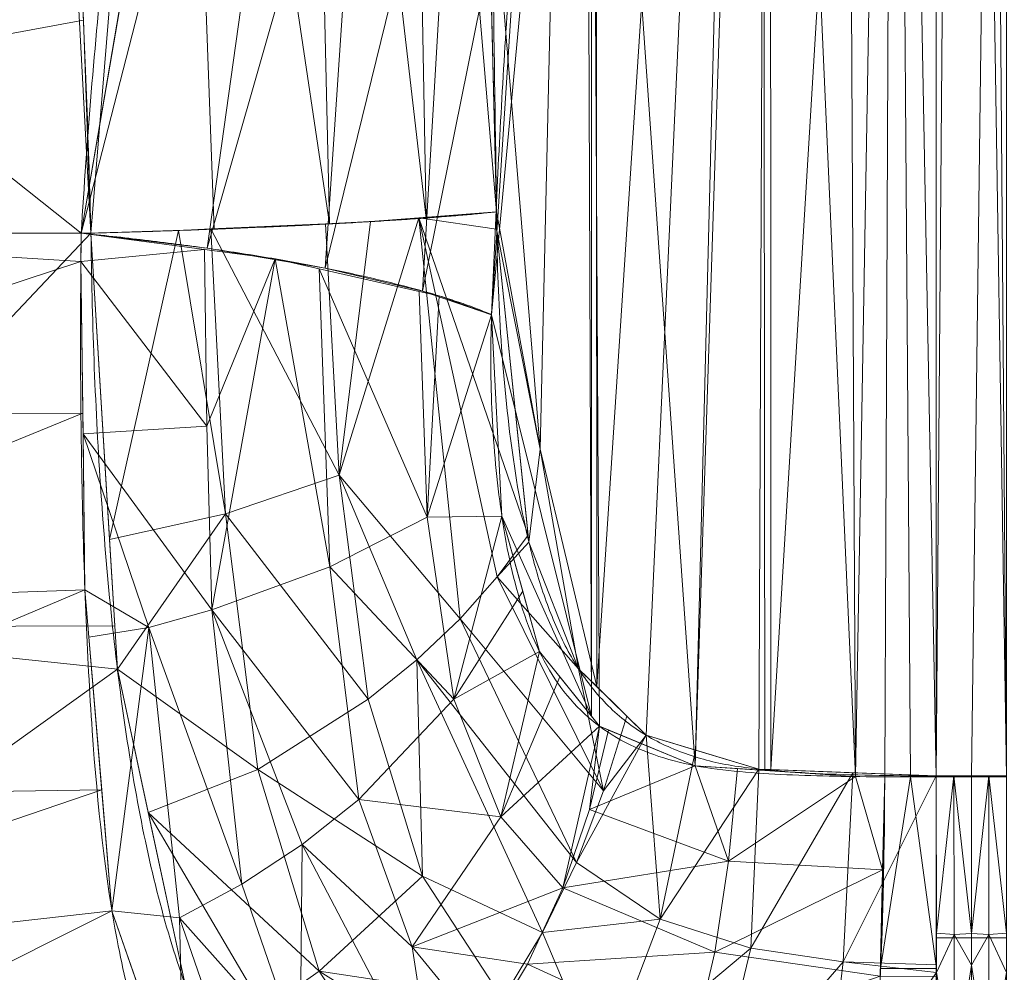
# Model space of a CAD drawing. Header units: millimetres. Extents: x -71 to 71, y -145 to 145.
# Tile 26 of 256: x -5.42 to 0.19, y -122.29 to -116.87. Entities that reach past the tile are written whole.
import ezdxf

# ---------------------------------------------------------------- set-up
doc = ezdxf.new("R2010")
doc.units = ezdxf.units.MM
doc.layers.add('1', color=7, linetype='CONTINUOUS')

msp = doc.modelspace()

# ---------------------------------------------------------------- linework, layer by layer
at = {"layer": '1', "color": 163, "linetype": 'Continuous', "lineweight": 13}
for p, q in [((-0.2, -121.1755, -42.334), (-0.2, -105.6243, -42.334)), ((-0.2, -108.4513, 42.6292), (-0.2, -121.1814, 42.6292))]:
    msp.add_line(p, q, dxfattribs=at)
at = {"layer": '1', "color": 163, "linetype": 'Continuous', "lineweight": 13, "extrusion": (0.99448, -0.001523, 0.104916)}
msp.add_arc((-121.1821, 45.4109, 4.1644), 3, 181.0054, 270.0092, dxfattribs=at)
at = {"layer": '1', "color": 163, "linetype": 'Continuous', "lineweight": 13, "extrusion": (1, 0.000175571, 0)}
msp.add_arc((-121.1754, -45.334, -0.2213), 3, 90, 177.5957, dxfattribs=at)
at = {"layer": '1', "color": 163, "linetype": 'Continuous', "lineweight": 13, "extrusion": (1, 7.65076e-05, 1.06176e-18)}
msp.add_arc((-121.1814, 45.6292, -0.2093), 3, 181, 270, dxfattribs=at)
at = {"layer": '1', "color": 163, "linetype": 'Continuous', "lineweight": 13}
for points in [[(-2.7039, -117.9643, -40.7871), (-2.7132, -117.0817, -40.7685), (-2.7488, -115.2436, -40.6974), (-2.8396, -112.2679, -40.4826), (-2.9412, -109.0736, -40.1503), (-2.9879, -106.7984, -39.8457), (-2.9965, -105.6243, -39.6734)], [(-0.4938, -121.181, 42.6137), (-0.3962, -121.1813, 42.624), (-0.2981, -121.1814, 42.6292), (-0.2, -121.1814, 42.6292)], [(0, -121.1755, -42.334), (-0.0667, -121.1755, -42.334), (-0.1333, -121.1755, -42.334), (-0.2, -121.1755, -42.334)], [(0, -124.1728, -45.2077), (0, -124.1655, -45.0349), (0, -124.1196, -44.6776), (0, -123.9461, -44.1349), (0, -123.6586, -43.6152), (0, -123.2658, -43.1538), (0, -122.7883, -42.7807), (0, -122.2569, -42.5154), (0, -121.7074, -42.3648), (0, -121.3485, -42.334), (0, -121.1755, -42.334)], [(0, -121.1755, -42.334), (0.0667, -121.1755, -42.334), (0.1333, -121.1755, -42.334), (0.2, -121.1755, -42.334)]]:
    msp.add_open_spline(points, degree=3, dxfattribs=at)
for points, knots in [([(-5.6218, -106.4851, -36.9729), (-5.6126, -106.9574, -37.1168), (-5.5804, -107.9045, -37.3954), (-5.507, -109.3333, -37.7808), (-5.4218, -110.7711, -38.1286), (-5.3255, -112.2174, -38.4356), (-5.2288, -113.6725, -38.6979), (-5.1408, -115.1363, -38.9103), (-5.0765, -116.3624, -39.0419), (-5.034, -117.3464, -39.1176), (-5.0178, -117.8392, -39.1449), (-5.0117, -118.0858, -39.1557)], [0, 0, 0, 0, 0.125, 0.25, 0.375, 0.5, 0.625, 0.75, 0.875, 0.9375, 1, 1, 1, 1]), ([(-5.0668, -118.0858, 39.3702), (-5.0506, -117.8172, 39.4146), (-5.0126, -117.2822, 39.5137), (-4.9135, -116.2208, 39.7457), (-4.7447, -114.9109, 40.0866), (-4.4578, -113.368, 40.5538), (-4.0628, -111.8627, 41.0621), (-3.6189, -110.6504, 41.506), (-3.1638, -109.7237, 41.8624), (-2.7598, -109.0626, 42.1242), (-2.2834, -108.4424, 42.3761), (-1.8049, -107.9922, 42.5634), (-1.3579, -107.7004, 42.6871), (-0.9914, -107.532, 42.7597), (-0.5962, -107.4283, 42.8057), (-0.3233, -107.4071, 42.8162), (-0.187, -107.4089, 42.8161)], [0, 0, 0, 0, 0.0625, 0.125, 0.25, 0.375, 0.5, 0.625, 0.6875, 0.75, 0.8125, 0.875, 0.90625, 0.9375, 0.96875, 1, 1, 1, 1]), ([(-0.2, -108.4513, 42.6292), (-0.2284, -108.4506, 42.6292), (-0.2854, -108.4534, 42.6283), (-0.3973, -108.4749, 42.6232), (-0.582, -108.5518, 42.6062), (-0.8002, -108.7357, 42.5672), (-1.0091, -109.0002, 42.5124), (-1.2378, -109.3873, 42.4336), (-1.4208, -109.796, 42.3521), (-1.5741, -110.2168, 42.2699), (-1.7122, -110.6428, 42.1876), (-1.8623, -111.1818, 42.0855), (-2.0645, -112.0546, 41.9252), (-2.2598, -113.1597, 41.7329), (-2.4405, -114.4953, 41.5153), (-2.5746, -115.8397, 41.3178), (-2.6705, -117.1915, 41.1509), (-2.7135, -118.0965, 41.0636), (-2.7309, -118.5498, 41.0269)], [0, 0, 0, 0, 0.007812, 0.015625, 0.03125, 0.0625, 0.09375, 0.125, 0.1875, 0.21875, 0.25, 0.3125, 0.375, 0.5, 0.625, 0.75, 0.875, 1, 1, 1, 1]), ([(-0.2, -121.1755, -42.334), (-0.3088, -121.1755, -42.334), (-0.5263, -121.1741, -42.3213), (-0.8481, -121.1651, -42.2645), (-1.1606, -121.1456, -42.1708), (-1.4591, -121.1075, -42.042), (-1.7325, -121.0178, -41.8836), (-1.9713, -120.8769, -41.7088), (-2.1662, -120.6812, -41.5325), (-2.318, -120.4404, -41.369), (-2.4312, -120.168, -41.2284), (-2.5442, -119.7778, -41.0693), (-2.6314, -119.259, -40.9249), (-2.6882, -118.6165, -40.8197), (-2.7016, -118.1817, -40.7917), (-2.7039, -117.9643, -40.7871)], [0, 0, 0, 0, 0.0625, 0.125, 0.1875, 0.25, 0.3125, 0.375, 0.4375, 0.5, 0.5625, 0.625, 0.75, 0.875, 1, 1, 1, 1]), ([(-5.0117, -118.0858, -39.1557), (-6.1973, -118.0859, -39.0062), (-8.5552, -118.0853, -38.6014), (-12.0239, -118.0826, -37.6814), (-15.3969, -118.0789, -36.4564), (-19.7321, -118.0751, -34.431), (-23.7702, -118.0753, -31.8388), (-26.9659, -118.0794, -29.1341), (-28.6849, -118.0829, -27.4728), (-29.9181, -118.086, -26.1712), (-31.0908, -118.0861, -24.8149), (-32.568, -118.0864, -22.9353), (-34.2471, -118.0868, -20.4603), (-35.9013, -118.0864, -17.4446), (-36.8616, -118.0861, -15.2538), (-37.3955, -118.0859, -13.8586), (-37.6496, -118.0873, -13.1563), (-38.0293, -118.0923, -12.0231), (-38.4534, -118.0984, -10.5904), (-38.8094, -118.0929, -9.1392), (-39.0544, -118.0877, -7.9695), (-39.1916, -118.086, -7.2353), (-39.4417, -118.086, -5.7626), (-39.7389, -118.0861, -3.3894), (-39.8888, -118.0851, 0.0462), (-39.7607, -118.0884, 3.0338), (-39.5138, -118.0952, 5.299), (-39.3357, -118.0936, 6.4808), (-39.2137, -118.0892, 7.1798), (-39.086, -118.0832, 7.8777), (-38.8423, -118.0797, 9.0478), (-38.429, -118.0832, 10.6772), (-37.9078, -118.0855, 12.3928), (-37.1087, -118.0862, 14.646), (-35.9171, -118.0868, 17.3889), (-34.1932, -118.0882, 20.5366), (-32.1919, -118.087, 23.5154), (-29.9311, -118.0861, 26.3025), (-27.429, -118.0852, 28.875), (-23.7988, -118.0832, 31.992), (-19.7729, -118.0819, 34.6043), (-15.4451, -118.0828, 36.6454), (-12.0759, -118.0837, 37.8808), (-8.6092, -118.0853, 38.8087), (-6.2522, -118.0857, 39.2187), (-5.0668, -118.0858, 39.3702)], [0, 0, 0, 0, 0.03125, 0.0625, 0.09375, 0.125, 0.1875, 0.21875, 0.234375, 0.25, 0.265625, 0.28125, 0.3125, 0.34375, 0.371094, 0.375, 0.382812, 0.390625, 0.40625, 0.421875, 0.429688, 0.4375, 0.441406, 0.46875, 0.5, 0.53125, 0.546875, 0.55957, 0.5625, 0.56543, 0.578125, 0.59375, 0.609375, 0.625, 0.65625, 0.6875, 0.71875, 0.75, 0.78125, 0.8125, 0.875, 0.90625, 0.9375, 0.96875, 1, 1, 1, 1]), ([(-0.8076, -124.1805, 45.5448), (-1.0468, -124.1799, 45.5023), (-1.5157, -124.1776, 45.3681), (-2.3857, -124.1534, 44.9256), (-3.2933, -124.0515, 44.1024), (-3.9598, -123.769, 43.1138), (-4.3491, -123.3994, 42.3021), (-4.5789, -123.0486, 41.7042), (-4.7493, -122.6213, 41.1373), (-4.9085, -121.9541, 40.4463), (-5.0173, -120.95, 39.7505), (-5.0612, -119.7825, 39.3707), (-5.0724, -118.8112, 39.2938), (-5.07, -118.3255, 39.3319), (-5.0668, -118.0858, 39.3702)], [0, 0, 0, 0, 0.0625, 0.125, 0.25, 0.375, 0.4375, 0.5, 0.5625, 0.625, 0.75, 0.875, 0.9375, 1, 1, 1, 1]), ([(-5.0117, -118.0858, -39.1557), (-5.0089, -118.3277, -39.166), (-4.9971, -118.8102, -39.2134), (-4.9484, -119.758, -39.4143), (-4.8392, -120.8867, -39.8608), (-4.6445, -121.8781, -40.5434), (-4.4141, -122.5524, -41.2022), (-4.1964, -122.9919, -41.7397), (-3.9296, -123.3593, -42.3088), (-3.6064, -123.653, -42.891), (-3.2164, -123.8712, -43.4661), (-2.7564, -124.0214, -44.0097), (-2.2215, -124.1115, -44.4981), (-1.6104, -124.1562, -44.8919), (-1.04, -124.1686, -45.1077), (-0.5627, -124.1725, -45.1947), (-0.3205, -124.1729, -45.2087), (-0.1995, -124.1728, -45.2081)], [0, 0, 0, 0, 0.0625, 0.125, 0.25, 0.375, 0.4375, 0.5, 0.5625, 0.625, 0.6875, 0.75, 0.8125, 0.875, 0.9375, 0.96875, 1, 1, 1, 1]), ([(-2.7309, -118.5498, 41.0269), (-2.7345, -118.6446, 41.0192), (-2.7375, -118.8351, 41.013), (-2.7271, -119.2156, 41.035), (-2.6849, -119.6835, 41.1227), (-2.578, -120.2142, 41.316), (-2.3768, -120.6722, 41.6073), (-2.0956, -120.9322, 41.9036), (-1.8116, -121.0605, 42.1242), (-1.5751, -121.123, 42.2738), (-1.3204, -121.1539, 42.4005), (-1.0532, -121.1704, 42.5011), (-0.7768, -121.1788, 42.5741), (-0.5884, -121.1807, 42.6037), (-0.4938, -121.181, 42.6137)], [0, 0, 0, 0, 0.0625, 0.125, 0.25, 0.375, 0.5, 0.625, 0.6875, 0.75, 0.8125, 0.875, 0.9375, 1, 1, 1, 1]), ([(-0.2, -121.1814, 42.6292), (-0.1696, -121.1814, 42.6292), (-0.1392, -121.1814, 42.6292), (-0.0725, -121.1814, 42.6292), (-0.0363, -121.1814, 42.6292), (0.0667, -121.1814, 42.6292), (0.1333, -121.1814, 42.6292), (0.2, -121.1814, 42.6292)], [0, 0, 0, 0, 0.228029, 0.228029, 0.5, 0.5, 1, 1, 1, 1])]:
    msp.add_open_spline(points, degree=3, knots=knots, dxfattribs=at)
for points, weights in [([(-2.7039, -117.9643, -40.7871), (-3.4209, -118.0424, -39.3546), (-5.0117, -118.0858, -39.1557)], [1, 0.88188859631, 1]), ([(-5.0668, -118.0858, 39.3702), (-3.4278, -118.247, 39.5542), (-2.7309, -118.5498, 41.0269)], [1, 0.875334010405, 1])]:
    msp.add_rational_spline(points, weights, degree=2, dxfattribs=at)
for points in [[(-2.7598, -115.6093, -40.5746), (-2.1392, -105.6243, -41.5538), (-2.4544, -119.3159, -41.1946)], [(-2.1392, -105.6243, -41.5538), (-2.1331, -120.6675, -41.5468), (-2.4544, -119.3159, -41.1946)], [(-2.1331, -120.6675, -41.5468), (-2.1392, -105.6243, -41.5538), (-1.145, -105.6243, -42.1697)], [(-1.145, -105.6243, -42.1697), (-1.8514, -120.9443, -41.7951), (-2.1331, -120.6675, -41.5468)], [(-1.145, -105.6243, -42.1697), (-1.2109, -121.1373, -42.1452), (-1.8514, -120.9443, -41.7951)], [(-1.145, -105.6243, -42.1697), (-1.1428, -121.1399, -42.1579), (-1.2109, -121.1373, -42.1452)], [(-1.1428, -121.1399, -42.1579), (-1.145, -105.6243, -42.1697), (-0.2, -105.6243, -42.334)], [(-0.2, -105.6243, -42.334), (-0.2, -121.1755, -42.334), (-1.1428, -121.1399, -42.1579)], [(0, -121.1755, -42.334), (-0.2, -121.1755, -42.334), (-0.2, -105.6243, -42.334), (0.2, -105.6243, -42.334)], [(0.2, -105.6243, -42.334), (0.2, -121.1755, -42.334), (0, -121.1755, -42.334)], [(-5.6218, -106.4851, -36.9729), (-5.0547, -116.8731, -39.0804), (-11.5978, -118.0816, -37.4559)], [(-0.2, -121.1814, 42.6292), (-0.2, -108.4513, 42.6292), (-0.4396, -108.4945, 42.6189)], [(-0.1, -108.4523, 42.6292), (-0.2, -108.4513, 42.6292), (-0.2, -121.1814, 42.6292)], [(-0.2, -121.1814, 42.6292), (0.2, -121.1814, 42.6292), (0, -108.4526, 42.6292), (-0.1, -108.4523, 42.6292)], [(0.1, -108.4523, 42.6292), (0, -108.4526, 42.6292), (0.2, -121.1814, 42.6292)], [(0.2, -121.1814, 42.6292), (0.2, -108.4513, 42.6292), (0.1, -108.4523, 42.6292)], [(-0.6593, -121.1797, 42.5912), (-0.4396, -108.4945, 42.6189), (-0.7248, -108.678, 42.5795)], [(-0.6593, -121.1797, 42.5912), (-0.4938, -121.181, 42.6137), (-0.4396, -108.4945, 42.6189)], [(-0.4938, -121.181, 42.6137), (-0.3471, -121.1813, 42.6253), (-0.4396, -108.4945, 42.6189)], [(-0.4396, -108.4945, 42.6189), (-0.3471, -121.1813, 42.6253), (-0.2, -121.1814, 42.6292)], [(-0.6593, -121.1797, 42.5912), (-0.7248, -108.678, 42.5795), (-1.1866, -109.3561, 42.4407)], [(-1.5731, -121.1176, 42.2694), (-1.1866, -109.3561, 42.4407), (-1.2787, -109.4914, 42.413)], [(-1.5731, -121.1176, 42.2694), (-1.1753, -121.1446, 42.4095), (-1.1866, -109.3561, 42.4407)], [(-1.1866, -109.3561, 42.4407), (-1.1753, -121.1446, 42.4095), (-0.6593, -121.1797, 42.5912)], [(-1.5731, -121.1176, 42.2694), (-1.2787, -109.4914, 42.413), (-2.1633, -112.6935, 41.8162)], [(-14.1727, -110.8426, 39.0941), (-13.3364, -118.0834, 37.4017), (-5.0668, -118.0858, 39.3702)], [(-5.0668, -118.0858, 39.3702), (-3.9577, -111.616, 41.1564), (-14.1727, -110.8426, 39.0941)], [(-3.4651, -111.8549, 41.1791), (-3.9705, -111.655, 41.1425), (-5.0668, -118.0858, 39.3702)], [(-3.2156, -111.8791, -39.6905), (-2.856, -111.7117, -40.418), (-2.7039, -117.9643, -40.7871)], [(-5.0668, -118.0858, 39.3702), (-4.3493, -118.1717, 39.5422), (-3.4651, -111.8549, 41.1791)], [(-3.4651, -111.8549, 41.1791), (-4.3493, -118.1717, 39.5422), (-3.4614, -115.0664, 40.5133)], [(-3.7918, -112.0384, -39.0698), (-3.2156, -111.8791, -39.6905), (-3.1029, -117.9993, -40.1847)], [(-2.7039, -117.9643, -40.7871), (-3.1029, -117.9993, -40.1847), (-3.2156, -111.8791, -39.6905)], [(-4.5266, -112.1693, -38.6394), (-3.7918, -112.0384, -39.0698), (-3.653, -118.0332, -39.6824)], [(-3.1029, -117.9993, -40.1847), (-3.653, -118.0332, -39.6824), (-3.7918, -112.0384, -39.0698)], [(-5.0117, -118.0858, -39.1557), (-5.3251, -112.2581, -38.4384), (-4.5266, -112.1693, -38.6394)], [(-4.5266, -112.1693, -38.6394), (-4.3103, -118.0629, -39.3312), (-5.0117, -118.0858, -39.1557)], [(-3.653, -118.0332, -39.6824), (-4.3103, -118.0629, -39.3312), (-4.5266, -112.1693, -38.6394)], [(-2.1632, -120.8358, 41.8178), (-2.1633, -112.6935, 41.8162), (-2.1921, -112.7977, 41.7968)], [(-2.1633, -112.6935, 41.8162), (-2.1632, -120.8358, 41.8178), (-2.1169, -120.8936, 41.8701)], [(-2.1169, -120.8936, 41.8701), (-1.5731, -121.1176, 42.2694), (-2.1633, -112.6935, 41.8162)], [(-2.1632, -120.8358, 41.8178), (-2.1921, -112.7977, 41.7968), (-2.7309, -118.5498, 41.0269)], [(-4.3493, -118.1717, 39.5422), (-3.679, -118.2847, 39.8978), (-3.4614, -115.0664, 40.5133)], [(-2.9397, -115.2773, 40.8959), (-3.4614, -115.0664, 40.5133), (-3.679, -118.2847, 39.8978)], [(-3.679, -118.2847, 39.8978), (-3.124, -118.4151, 40.4111), (-2.9397, -115.2773, 40.8959)], [(-2.5348, -115.4937, 41.3747), (-2.9397, -115.2773, 40.8959), (-3.124, -118.4151, 40.4111)], [(-3.124, -118.4151, 40.4111), (-2.7309, -118.5498, 41.0269), (-2.5348, -115.4937, 41.3747)], [(-2.4544, -119.3159, -41.1946), (-2.7039, -117.9643, -40.7871), (-2.7598, -115.6093, -40.5746)], [(-5.0547, -116.8731, -39.0804), (-5.0117, -118.0858, -39.1557), (-11.5978, -118.0816, -37.4559)], [(-3.1458, -117.9988, -40.218), (-2.9091, -120.2808, -40.6807), (-3.5982, -119.4626, -39.8949)], [(-3.5982, -119.4626, -39.8949), (-3.4195, -118.0201, -39.8655), (-3.1458, -117.9988, -40.218)], [(-3.1458, -117.9988, -40.218), (-2.7039, -117.9643, -40.7871), (-2.7026, -118.0623, -40.7898)], [(-3.1458, -117.9988, -40.218), (-2.7026, -118.0623, -40.7898), (-2.5235, -119.8059, -41.0957)], [(-2.5235, -119.8059, -41.0957), (-2.6988, -120.0431, -40.8737), (-3.1458, -117.9988, -40.218)], [(-2.6988, -120.0431, -40.8737), (-2.9091, -120.2808, -40.6807), (-3.1458, -117.9988, -40.218)], [(-2.7026, -118.0623, -40.7898), (-2.7039, -117.9643, -40.7871), (-2.4544, -119.3159, -41.1946)], [(-4.9056, -119.8294, -39.5818), (-5.0117, -118.0858, -39.1557), (-4.5125, -118.0703, -39.2619)], [(-4.5125, -118.0703, -39.2619), (-4.2464, -119.6844, -39.604), (-4.9056, -119.8294, -39.5818)], [(-4.5125, -118.0703, -39.2619), (-4.3282, -118.0618, -39.3637), (-4.2464, -119.6844, -39.604)], [(-4.3282, -118.0618, -39.3637), (-3.676, -118.0319, -39.7238), (-3.5982, -119.4626, -39.8949)], [(-3.5982, -119.4626, -39.8949), (-4.2464, -119.6844, -39.604), (-4.3282, -118.0618, -39.3637)], [(-3.5982, -119.4626, -39.8949), (-3.676, -118.0319, -39.7238), (-3.4195, -118.0201, -39.8655)], [(-2.4544, -119.3159, -41.1946), (-2.5195, -119.8443, -41.1024), (-2.7026, -118.0623, -40.7898)], [(-5.0686, -118.247, 39.3474), (-7.6715, -118.085, 38.7502), (-7.7075, -119.1169, 38.8944)], [(-5.0686, -118.247, 39.3474), (-5.0668, -118.0858, 39.3702), (-7.6715, -118.085, 38.7502)], [(-7.1316, -120.3292, -39.3146), (-6.9917, -118.0846, -38.6447), (-5.0117, -118.0858, -39.1557)], [(-5.0117, -118.0858, -39.1557), (-4.8758, -120.3206, -39.7018), (-7.1316, -120.3292, -39.3146)], [(-4.3661, -118.1788, 39.5922), (-5.0668, -118.0858, 39.3702), (-5.0686, -118.247, 39.3474)], [(-4.3528, -119.1852, 39.5157), (-4.3661, -118.1788, 39.5922), (-5.0686, -118.247, 39.3474)], [(-3.9622, -118.2324, 39.7202), (-4.3661, -118.1788, 39.5922), (-4.3528, -119.1852, 39.5157)], [(-4.3528, -119.1852, 39.5157), (-4.3239, -120.2298, 39.7234), (-3.9622, -118.2324, 39.7202)], [(-3.9622, -118.2324, 39.7202), (-4.3239, -120.2298, 39.7234), (-3.6526, -119.9857, 40.0308)], [(-3.6526, -119.9857, 40.0308), (-3.7134, -118.2885, 39.9364), (-3.9622, -118.2324, 39.7202)], [(-7.7075, -119.1169, 38.8944), (-5.0582, -119.1096, 39.4181), (-5.0686, -118.247, 39.3474)], [(-5.0686, -118.247, 39.3474), (-5.0567, -119.2278, 39.4278), (-4.3528, -119.1852, 39.5157)], [(-3.7134, -118.2885, 39.9364), (-3.6526, -119.9857, 40.0308), (-3.0986, -119.7029, 40.4975)], [(-3.0986, -119.7029, 40.4975), (-3.1429, -118.4171, 40.4323), (-3.7134, -118.2885, 39.9364)], [(-3.0298, -118.4426, 40.5306), (-3.1429, -118.4171, 40.4323), (-3.0986, -119.7029, 40.4975)], [(-2.7309, -118.5498, 41.0269), (-3.0298, -118.4426, 40.5306), (-3.0986, -119.7029, 40.4975)], [(-3.0986, -119.7029, 40.4975), (-2.6728, -119.6968, 41.1426), (-2.7309, -118.5498, 41.0269)], [(-2.1632, -120.8358, 41.8178), (-2.7309, -118.5498, 41.0269), (-2.6728, -119.6968, 41.1426)], [(-7.7476, -120.2121, 39.0912), (-5.0459, -120.1161, 39.5007), (-5.0582, -119.1096, 39.4181)], [(-5.0582, -119.1096, 39.4181), (-7.7075, -119.1169, 38.8944), (-7.7476, -120.2121, 39.0912)], [(-4.3239, -120.2298, 39.7234), (-4.3528, -119.1852, 39.5157), (-5.0567, -119.2278, 39.4278)], [(-5.0567, -119.2278, 39.4278), (-4.6819, -120.3301, 39.6376), (-4.3239, -120.2298, 39.7234)], [(-4.6819, -120.3301, 39.6376), (-5.0567, -119.2278, 39.4278), (-5.0459, -120.1161, 39.5007)], [(-2.2365, -120.5658, -41.4556), (-2.5195, -119.8443, -41.1024), (-2.4544, -119.3159, -41.1946)], [(-2.4544, -119.3159, -41.1946), (-2.1331, -120.6675, -41.5468), (-2.2365, -120.5658, -41.4556)], [(-4.2464, -119.6844, -39.604), (-3.5982, -119.4626, -39.8949), (-3.4346, -120.7396, -40.3885)], [(-2.9091, -120.2808, -40.6807), (-3.156, -120.5149, -40.5173), (-3.5982, -119.4626, -39.8949)], [(-3.156, -120.5149, -40.5173), (-3.4346, -120.7396, -40.3885), (-3.5982, -119.4626, -39.8949)], [(-4.8608, -120.5675, -39.7622), (-4.9056, -119.8294, -39.5818), (-4.2464, -119.6844, -39.604)], [(-4.8608, -120.5675, -39.7622), (-4.2464, -119.6844, -39.604), (-4.061, -121.1391, -40.2468)], [(-3.4346, -120.7396, -40.3885), (-4.061, -121.1391, -40.2468), (-4.2464, -119.6844, -39.604)], [(-2.6728, -119.6968, 41.1426), (-3.0986, -119.7029, 40.4975), (-2.9452, -120.7381, 40.9152)], [(-2.9452, -120.7381, 40.9152), (-2.5541, -120.124, 41.3319), (-2.6728, -119.6968, 41.1426)], [(-2.6728, -119.6968, 41.1426), (-2.4584, -120.468, 41.4843), (-2.1632, -120.8358, 41.8178)], [(-2.9452, -120.7381, 40.9152), (-3.0986, -119.7029, 40.4975), (-3.6526, -119.9857, 40.0308)], [(-2.6988, -120.0431, -40.8737), (-2.5235, -119.8059, -41.0957), (-2.5195, -119.8443, -41.1024)], [(-2.6988, -120.0431, -40.8737), (-2.5195, -119.8443, -41.1024), (-2.2365, -120.5658, -41.4556)], [(-3.4863, -121.3097, 40.6601), (-3.6526, -119.9857, 40.0308), (-4.3239, -120.2298, 39.7234)], [(-3.6526, -119.9857, 40.0308), (-3.4863, -121.3097, 40.6601), (-2.9452, -120.7381, 40.9152)], [(-2.9091, -120.2808, -40.6807), (-2.6988, -120.0431, -40.8737), (-2.0941, -121.2605, -41.6398)], [(-2.2365, -120.5658, -41.4556), (-2.0941, -121.2605, -41.6398), (-2.6988, -120.0431, -40.8737)], [(-7.8434, -121.2996, 39.5623), (-4.95, -121.2544, 40.1146), (-5.0459, -120.1161, 39.5007)], [(-5.0459, -120.1161, 39.5007), (-7.7476, -120.2121, 39.0912), (-7.8434, -121.2996, 39.5623)], [(-5.0459, -120.1161, 39.5007), (-5.0232, -120.3857, 39.6461), (-4.6819, -120.3301, 39.6376)], [(-2.4584, -120.468, 41.4843), (-2.5541, -120.124, 41.3319), (-2.9452, -120.7381, 40.9152)], [(-4.1525, -121.7926, 40.5739), (-4.3239, -120.2298, 39.7234), (-4.6819, -120.3301, 39.6376)], [(-4.3239, -120.2298, 39.7234), (-3.8084, -121.5659, 40.595), (-3.4863, -121.3097, 40.6601)], [(-4.3239, -120.2298, 39.7234), (-4.1525, -121.7926, 40.5739), (-3.8084, -121.5659, 40.595)], [(-3.156, -120.5149, -40.5173), (-2.9091, -120.2808, -40.6807), (-2.2479, -121.6684, -41.6328)], [(-2.0941, -121.2605, -41.6398), (-2.2479, -121.6684, -41.6328), (-2.9091, -120.2808, -40.6807)], [(-7.3732, -122.3714, -40.6046), (-7.1316, -120.3292, -39.3146), (-4.8608, -120.5675, -39.7622)], [(-7.1316, -120.3292, -39.3146), (-4.8758, -120.3206, -39.7018), (-4.8608, -120.5675, -39.7622)], [(-4.6819, -120.3301, 39.6376), (-5.0232, -120.3857, 39.6461), (-4.8918, -121.9446, 40.4868)], [(-4.8918, -121.9446, 40.4868), (-4.5083, -121.9848, 40.5957), (-4.6819, -120.3301, 39.6376)], [(-4.6819, -120.3301, 39.6376), (-4.5083, -121.9848, 40.5957), (-4.1525, -121.7926, 40.5739)], [(-2.4584, -120.468, 41.4843), (-2.9452, -120.7381, 40.9152), (-2.6795, -121.4086, 41.4119)], [(-2.6795, -121.4086, 41.4119), (-2.3431, -120.6117, 41.6146), (-2.4584, -120.468, 41.4843)], [(-3.1244, -121.7462, -41.0663), (-3.4346, -120.7396, -40.3885), (-3.156, -120.5149, -40.5173)], [(-3.156, -120.5149, -40.5173), (-2.441, -122.0677, -41.6775), (-3.1244, -121.7462, -41.0663)], [(-2.2479, -121.6684, -41.6328), (-2.441, -122.0677, -41.6775), (-3.156, -120.5149, -40.5173)], [(-4.8608, -120.5675, -39.7622), (-4.4753, -122.3638, -41.0234), (-7.3732, -122.3714, -40.6046)], [(-4.061, -121.1391, -40.2468), (-4.6854, -121.3847, -40.3359), (-4.8608, -120.5675, -39.7622)], [(-2.2365, -120.5658, -41.4556), (-1.9624, -120.8352, -41.6973), (-2.0941, -121.2605, -41.6398)], [(-2.1169, -120.8936, 41.8701), (-2.3431, -120.6117, 41.6146), (-2.6795, -121.4086, 41.4119)], [(-4.061, -121.1391, -40.2468), (-3.4346, -120.7396, -40.3885), (-3.1244, -121.7462, -41.0663)], [(-2.6795, -121.4086, 41.4119), (-2.9452, -120.7381, 40.9152), (-3.4863, -121.3097, 40.6601)], [(-2.0941, -121.2605, -41.6398), (-1.9624, -120.8352, -41.6973), (-1.8514, -120.9443, -41.7951)], [(-2.6795, -121.4086, 41.4119), (-2.3258, -121.8128, 41.8738), (-2.1169, -120.8936, 41.8701)], [(-2.1169, -120.8936, 41.8701), (-2.3258, -121.8128, 41.8738), (-2.1745, -121.3664, 41.8653)], [(-2.1745, -121.3664, 41.8653), (-2.0662, -120.9145, 41.9073), (-2.1169, -120.8936, 41.8701)], [(-1.5731, -121.1176, 42.2694), (-2.0662, -120.9145, 41.9073), (-2.1745, -121.3664, 41.8653)], [(-1.7716, -121.9917, -42.0324), (-2.2479, -121.6684, -41.6328), (-1.8514, -120.9443, -41.7951)], [(-1.8514, -120.9443, -41.7951), (-2.2479, -121.6684, -41.6328), (-2.0941, -121.2605, -41.6398)], [(-1.8514, -120.9443, -41.7951), (-1.5707, -121.0289, -41.9486), (-1.7716, -121.9917, -42.0324)], [(-1.7716, -121.9917, -42.0324), (-1.5707, -121.0289, -41.9486), (-1.2109, -121.1373, -42.1452)], [(-4.6854, -121.3847, -40.3359), (-4.061, -121.1391, -40.2468), (-3.7133, -122.2884, -41.1481)], [(-3.1244, -121.7462, -41.0663), (-3.7133, -122.2884, -41.1481), (-4.061, -121.1391, -40.2468)], [(-2.1745, -121.3664, 41.8653), (-1.382, -121.6605, 42.4156), (-1.5731, -121.1176, 42.2694)], [(-1.2109, -121.1373, -42.1452), (-1.2548, -122.1575, -42.317), (-1.7716, -121.9917, -42.0324)], [(-1.382, -121.6605, 42.4156), (-1.3309, -121.1341, 42.3547), (-1.5731, -121.1176, 42.2694)], [(-0.6593, -121.1797, 42.5912), (-1.3309, -121.1341, 42.3547), (-1.382, -121.6605, 42.4156)], [(-1.2548, -122.1575, -42.317), (-1.2109, -121.1373, -42.1452), (-0.6758, -121.1575, -42.2451)], [(-0.6758, -121.1575, -42.2451), (-0.7296, -122.2343, -42.4817), (-1.2548, -122.1575, -42.317)], [(-0.7296, -122.2343, -42.4817), (-0.6758, -121.1575, -42.2451), (-0.2, -121.1755, -42.334)], [(-1.382, -121.6605, 42.4156), (-0.5055, -121.7109, 42.7173), (-0.6593, -121.1797, 42.5912)], [(-0.2, -121.1755, -42.334), (-0.1998, -122.2525, -42.5424), (-0.7296, -122.2343, -42.4817)], [(-0.5055, -121.7109, 42.7173), (-0.4938, -121.181, 42.6137), (-0.6593, -121.1797, 42.5912)], [(-0.3471, -121.1813, 42.6253), (-0.4938, -121.181, 42.6137), (-0.5179, -122.273, 42.8271)], [(-0.3471, -121.1813, 42.6253), (-0.5179, -122.273, 42.8271), (-0.1999, -122.2734, 42.8439)], [(-0.1999, -122.2734, 42.8439), (-0.2, -121.1814, 42.6292), (-0.3471, -121.1813, 42.6253)], [(-0.1998, -122.0719, -42.5074), (-0.2, -121.1755, -42.334), (-0.0994, -121.1755, -42.334)], [(0, -122.0985, 42.7728), (0, -121.1814, 42.6292), (-0.2, -121.1814, 42.6292), (-0.1999, -122.0985, 42.7728)], [(-0.0994, -121.1755, -42.334), (-0.0993, -122.0785, -42.4731), (-0.1998, -122.0719, -42.5074)], [(-0.0994, -121.1755, -42.334), (0, -121.1755, -42.334), (0, -122.0733, -42.5009)], [(0, -122.0733, -42.5009), (-0.0993, -122.0785, -42.4731), (-0.0994, -121.1755, -42.334)], [(0.0994, -121.1755, -42.334), (0.0993, -122.0785, -42.4731), (0, -122.0733, -42.5009)], [(0, -122.0733, -42.5009), (0, -121.1755, -42.334), (0.0994, -121.1755, -42.334)], [(0.1999, -122.0985, 42.7728), (0.2, -121.1814, 42.6292), (0, -121.1814, 42.6292), (0, -122.0985, 42.7728)], [(0.1998, -122.0719, -42.5074), (0.0993, -122.0785, -42.4731), (0.0994, -121.1755, -42.334)], [(0.0994, -121.1755, -42.334), (0.2, -121.1755, -42.334), (0.1998, -122.0719, -42.5074)], [(-7.9941, -122.294, 40.303), (-4.8918, -121.9446, 40.4868), (-4.95, -121.2544, 40.1146)], [(-4.95, -121.2544, 40.1146), (-7.8434, -121.2996, 39.5623), (-7.9941, -122.294, 40.303)], [(-3.184, -122.1484, 41.3918), (-3.4863, -121.3097, 40.6601), (-3.8084, -121.5659, 40.595)], [(-3.4863, -121.3097, 40.6601), (-3.184, -122.1484, 41.3918), (-2.6795, -121.4086, 41.4119)], [(-1.382, -121.6605, 42.4156), (-2.1745, -121.3664, 41.8653), (-2.3258, -121.8128, 41.8738)], [(-3.7133, -122.2884, -41.1481), (-4.0262, -122.5073, -41.2472), (-4.6854, -121.3847, -40.3359)], [(-4.4753, -122.3638, -41.0234), (-4.6854, -121.3847, -40.3359), (-4.0262, -122.5073, -41.2472)], [(-2.3258, -121.8128, 41.8738), (-2.6795, -121.4086, 41.4119), (-3.184, -122.1484, 41.3918)], [(-3.8084, -121.5659, 40.595), (-4.1525, -121.7926, 40.5739), (-3.8215, -122.7536, 41.5602)], [(-3.8215, -122.7536, 41.5602), (-3.0497, -123.0141, 42.2483), (-3.8084, -121.5659, 40.595)], [(-3.8084, -121.5659, 40.595), (-3.0497, -123.0141, 42.2483), (-3.184, -122.1484, 41.3918)], [(-2.3258, -121.8128, 41.8738), (-1.4604, -122.1795, 42.5323), (-1.382, -121.6605, 42.4156)], [(-0.5055, -121.7109, 42.7173), (-1.382, -121.6605, 42.4156), (-1.4604, -122.1795, 42.5323)], [(-2.441, -122.0677, -41.6775), (-2.2479, -121.6684, -41.6328), (-1.7716, -121.9917, -42.0324)], [(-1.4604, -122.1795, 42.5323), (-0.5189, -122.317, 42.8357), (-0.5055, -121.7109, 42.7173)], [(-3.7133, -122.2884, -41.1481), (-3.1244, -121.7462, -41.0663), (-2.6688, -122.4443, -41.775)], [(-2.441, -122.0677, -41.6775), (-2.6688, -122.4443, -41.775), (-3.1244, -121.7462, -41.0663)], [(-3.8215, -122.7536, 41.5602), (-4.1525, -121.7926, 40.5739), (-4.5083, -121.9848, 40.5957)], [(-3.184, -122.1484, 41.3918), (-2.5262, -122.2482, 41.9407), (-2.3258, -121.8128, 41.8738)], [(-1.4604, -122.1795, 42.5323), (-2.3258, -121.8128, 41.8738), (-2.5262, -122.2482, 41.9407)], [(-8.4152, -123.7096, 42.3743), (-4.433, -123.2626, 42.0758), (-4.8918, -121.9446, 40.4868)], [(-4.8918, -121.9446, 40.4868), (-7.9941, -122.294, 40.303), (-8.4152, -123.7096, 42.3743)], [(-4.5083, -121.9848, 40.5957), (-4.8918, -121.9446, 40.4868), (-4.4818, -123.1224, 41.9068)], [(-4.5083, -121.9848, 40.5957), (-4.1629, -122.9827, 41.7064), (-3.8215, -122.7536, 41.5602)], [(-4.4818, -123.1224, 41.9068), (-4.1629, -122.9827, 41.7064), (-4.5083, -121.9848, 40.5957)], [(-2.441, -122.0677, -41.6775), (-1.7716, -121.9917, -42.0324), (-2.1042, -122.8693, -42.3787)], [(-2.1042, -122.8693, -42.3787), (-1.7716, -121.9917, -42.0324), (-1.2548, -122.1575, -42.317)], [(-2.1042, -122.8693, -42.3787), (-2.6688, -122.4443, -41.775), (-2.441, -122.0677, -41.6775)], [(0, -122.9278, 43.1899), (0, -122.0985, 42.7728), (-0.1999, -122.0985, 42.7728), (-0.1999, -122.9278, 43.1899)], [(-0.1998, -122.2944, -42.5505), (-0.1998, -122.0719, -42.5074), (-0.0993, -122.0785, -42.4731)], [(-0.1998, -122.2944, -42.5505), (-0.0993, -122.0785, -42.4731), (-0.0992, -122.8977, -42.8776)], [(-0.0993, -122.0785, -42.4731), (0, -122.0733, -42.5009), (0, -122.2539, -42.5345)], [(-0.0992, -122.8977, -42.8776), (-0.0993, -122.0785, -42.4731), (0, -122.2539, -42.5345)], [(0, -122.2539, -42.5345), (0, -122.0733, -42.5009), (0.0993, -122.0785, -42.4731)], [(0, -122.2539, -42.5345), (0.0993, -122.0785, -42.4731), (0.0992, -122.8977, -42.8776)], [(0.1999, -122.9278, 43.1899), (0.1999, -122.0985, 42.7728), (0, -122.0985, 42.7728), (0, -122.9278, 43.1899)], [(0.0992, -122.8977, -42.8776), (0.0993, -122.0785, -42.4731), (0.1998, -122.2944, -42.5505)], [(0.0993, -122.0785, -42.4731), (0.1998, -122.0719, -42.5074), (0.1998, -122.2944, -42.5505)], [(-3.0497, -123.0141, 42.2483), (-2.7705, -122.6542, 42.0668), (-3.184, -122.1484, 41.3918)], [(-3.184, -122.1484, 41.3918), (-2.7705, -122.6542, 42.0668), (-2.5262, -122.2482, 41.9407)], [(-1.2548, -122.1575, -42.317), (-1.483, -123.1031, -42.8212), (-2.1042, -122.8693, -42.3787)], [(-1.483, -123.1031, -42.8212), (-1.2548, -122.1575, -42.317), (-0.7296, -122.2343, -42.4817)], [(-2.5262, -122.2482, 41.9407), (-1.5789, -122.6817, 42.7407), (-1.4604, -122.1795, 42.5323)], [(-0.5189, -122.317, 42.8357), (-1.4604, -122.1795, 42.5323), (-1.5789, -122.6817, 42.7407)], [(-1.5789, -122.6817, 42.7407), (-2.5262, -122.2482, 41.9407), (-2.7705, -122.6542, 42.0668)], [(-0.7296, -122.2343, -42.4817), (-0.8458, -123.2197, -43.0835), (-1.483, -123.1031, -42.8212)], [(-0.8458, -123.2197, -43.0835), (-0.7296, -122.2343, -42.4817), (-0.1998, -122.2944, -42.5505)], [(-0.7296, -122.2343, -42.4817), (-0.1998, -122.2525, -42.5424), (-0.1998, -122.2944, -42.5505)], [(-0.1999, -122.3174, 42.8525), (-0.1999, -122.2734, 42.8439), (-0.5179, -122.273, 42.8271), (-0.5189, -122.317, 42.8357)], [(0, -122.2539, -42.5345), (0, -122.8678, -42.9246), (-0.0992, -122.8977, -42.8776)], [(0.0992, -122.8977, -42.8776), (0, -122.8678, -42.9246), (0, -122.2539, -42.5345)], [(-4.0262, -122.5073, -41.2472), (-3.7133, -122.2884, -41.1481), (-3.1981, -123.0793, -42.1157)], [(-2.6688, -122.4443, -41.775), (-2.9241, -122.7851, -41.923), (-3.7133, -122.2884, -41.1481)], [(-2.9241, -122.7851, -41.923), (-3.1981, -123.0793, -42.1157), (-3.7133, -122.2884, -41.1481)]]:
    msp.add_3dface(points, dxfattribs=at)

doc.saveas('drawing.dxf')
